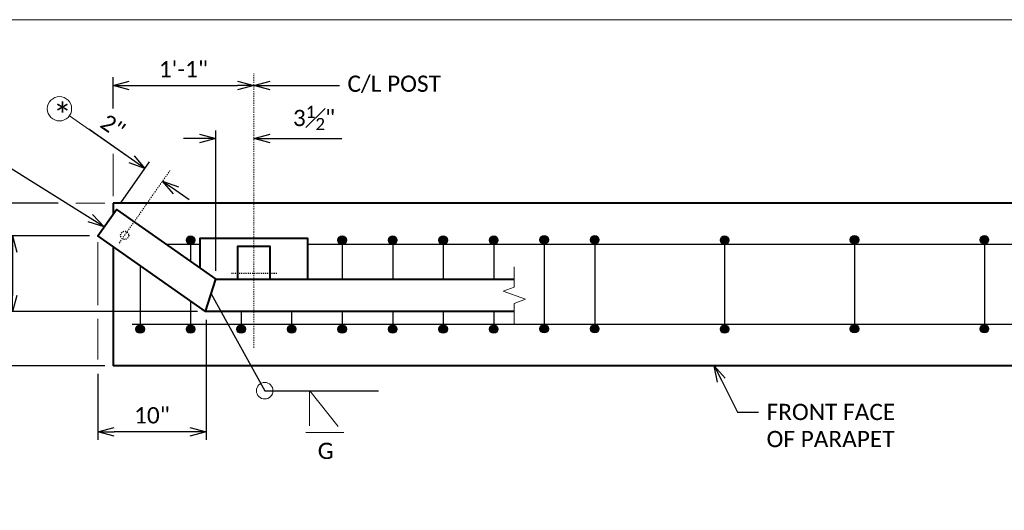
# Model space of a CAD drawing. Extents: x 5346 to 20707, y 13094 to 24070.
# Tile 9 of 14: x 5401 to 5492, y 24024 to 24070. Entities that reach past the tile are written whole.
import ezdxf
from ezdxf import colors
from ezdxf.entities.mleader import LeaderData, LeaderLine
from ezdxf.enums import TextEntityAlignment as Align
from ezdxf.math import Vec2, Vec3

# ---------------------------------------------------------------- set-up
doc = ezdxf.new("R2010")
doc.units = 0
doc.header["$MEASUREMENT"] = 0
doc.linetypes.add('Wisdot2', pattern=[0.125, 0.0625, -0.0625])
doc.linetypes.add('Wisdot4', pattern=[0.28125, 0.125, -0.0625, 0.03125, -0.0625])
for name, color, linetype, lineweight in [('B_ANNO_BREAK', 7, 'Continuous', 18), ('B_ANNO_DIM', 7, 'Continuous', 18), ('B_ANNO_SYMB', 7, 'Continuous', 18), ('B_ANNO_TEXT', 7, 'Continuous', 18), ('B_CNTR', 1, 'Wisdot4', 18), ('B_CONC_PPT', 12, 'Continuous', 40), ('B_DETAIL_HIDDEN', 7, 'Wisdot2', 25), ('B_DETAIL_OBJ', 7, 'Continuous', 40), ('B_REBAR', 5, 'Continuous', 25)]:
    doc.layers.add(name, color=color, linetype=linetype, lineweight=lineweight)
doc.layers.add('B_ANNO_NOPLOT', color=47, linetype='Continuous', lineweight=18, plot=False)
doc.styles.add('Annotative', font='calibri.ttf', dxfattribs={"height": 0.0625})
doc.styles.get("Standard").update_dxf_attribs({"font": 'calibri.ttf'})
doc.dimstyles.new('Annotative', dxfattribs={"dimscale": 0, "dimtxt": 0.0625, "dimasz": 0.0625, "dimexe": 0.03125, "dimexo": 0.03125, "dimgap": 0.03125, "dimtad": 1, "dimdec": 3, "dimzin": 3, "dimdsep": 46, "dimlunit": 4, "dimtxsty": 'Standard', "dimblk": 'OPEN30', "dimcen": 0.03125, "dimaunit": 1, "dimadec": 0, "dimazin": 3, "dimtfac": 0.75, "dimtdec": 3, "dimtofl": 0, "dimtmove": 0, "dimatfit": 3, "dimldrblk": 'OPEN30', "dimfxl": 1, "dimtfill": 1, "dimfrac": 1, "dimtolj": 1, "dimtzin": 0, "dimarcsym": 0})

# ---------------------------------------------------------------- blocks, each defined once
blk = doc.blocks.new('*U110')
at = {"layer": 'B_ANNO_NOPLOT', "flags": 128}
blk.add_lwpolyline([(0, 0), (-1.005828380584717e-07, 252.0000000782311), (323.9276625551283, 252.0000001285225), (323.9276625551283, 238.8551612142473), (377.9999998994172, 238.8551612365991), (377.9999999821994, 40.49960530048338), (316.5707527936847, 40.49960528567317), (316.570752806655, 1.229345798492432e-07)], close=True, dxfattribs=at)
at = {"layer": 'B_ANNO_DIM', "style": 'Annotative'}
for tag, p in [('JTO', (272.848940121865, 214.6930781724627)), ('BAR6', (280.7445513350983, 150.1927506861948)), ('BAR7', (280.7274809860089, 131.085370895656)), ('SPA2', (291.8077540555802, 121.3197255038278)), ('BAR9', (309.4236035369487, 121.3326873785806)), ('BAR10', (316.0582376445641, 121.3286500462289))]:
    blk.add_attdef(tag, p, '', height=1.5, dxfattribs=at)
blk.add_attdef('BAR8', text='', height=1.5, dxfattribs=at).set_placement((302.7779506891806, 131.0174886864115), align=Align.RIGHT)
blk = doc.blocks.new('_Open30')
at = {"color": 0, "linetype": 'ByBlock', "lineweight": -2}
for p, q in [((-1, 0.26794919), (0, 0)), ((0, 0), (-1, -0.26794919)), ((0, 0), (-1, 0))]:
    blk.add_line(p, q, dxfattribs=at)
blk = doc.blocks.new('*D45')
at = {"layer": 'B_ANNO_DIM', "color": 0, "lineweight": -2, "transparency": 16777216}
for p, q in [((5417.836305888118, 24042.08396863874), (5417.836305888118, 24030.98041059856)), ((5407.840305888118, 24037.08096246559), (5407.840305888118, 24030.98041059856)), ((5416.336305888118, 24031.73041059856), (5409.340305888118, 24031.73041059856))]:
    blk.add_line(p, q, dxfattribs=at)
at = {"layer": 'Defpoints', "color": 0, "transparency": 16777216}
for p in [(5417.836305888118, 24042.83396863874), (5407.840305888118, 24037.83096246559), (5407.840305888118, 24031.73041059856)]:
    blk.add_point(p, dxfattribs=at)
at = {"layer": 'B_ANNO_DIM', "color": 0, "lineweight": -2, "transparency": 16777216, "xscale": 1.5, "yscale": 1.5, "zscale": 1.5, "rotation": 180}
blk.add_blockref('_Open30', (5407.840305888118, 24031.73041059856), dxfattribs=at)
at = {"layer": 'B_ANNO_DIM', "color": 0, "lineweight": -2, "transparency": 16777216, "xscale": 1.5, "yscale": 1.5, "zscale": 1.5}
blk.add_blockref('_Open30', (5417.836305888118, 24031.73041059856), dxfattribs=at)
at = {"layer": 'B_ANNO_DIM', "color": 0, "transparency": 16777216, "insert": (5412.838305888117, 24033.24887213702), "char_height": 1.5, "attachment_point": 5, "bg_fill": 3, "box_fill_scale": 1.25, "bg_fill_color": 256, "bg_fill_true_color": 13158600, "bg_fill_transparency": 0}
blk.add_mtext('\\A1;10"', dxfattribs=at)
blk = doc.blocks.new('*D46')
at = {"layer": 'B_ANNO_DIM', "color": 0, "lineweight": -2, "transparency": 16777216}
for p, q in [((5404.18300799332, 24052.83096246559), (5393.405284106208, 24052.83096246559)), ((5394.155284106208, 24051.33096246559), (5394.155284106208, 24039.33096246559)), ((5408.496000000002, 24037.83096246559), (5393.405284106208, 24037.83096246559))]:
    blk.add_line(p, q, dxfattribs=at)
at = {"layer": 'Defpoints', "color": 0, "transparency": 16777216}
for p in [(5404.93300799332, 24052.83096246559), (5394.155284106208, 24037.83096246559), (5409.246000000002, 24037.83096246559)]:
    blk.add_point(p, dxfattribs=at)
at = {"layer": 'B_ANNO_DIM', "color": 0, "lineweight": -2, "transparency": 16777216, "xscale": 1.5, "yscale": 1.5, "zscale": 1.5}
for p, rotation in [((5394.155284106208, 24052.83096246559), 90), ((5394.155284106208, 24037.83096246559), 270)]:
    blk.add_blockref('_Open30', p, dxfattribs=dict(at, rotation=rotation))
at = {"layer": 'B_ANNO_DIM', "color": 0, "transparency": 16777216, "insert": (5392.636822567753, 24045.33096246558), "char_height": 1.5, "attachment_point": 5, "rotation": 90, "bg_fill": 3, "box_fill_scale": 1.25, "bg_fill_color": 256, "bg_fill_true_color": 13158600, "bg_fill_transparency": 0}
blk.add_mtext('\\A1;1\'-0"', dxfattribs=at)
blk = doc.blocks.new('*D47')
at = {"layer": 'B_ANNO_DIM', "color": 0, "lineweight": -2, "transparency": 16777216}
for p, q in [((5407.076257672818, 24049.81385661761), (5399.193346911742, 24049.81385661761)), ((5399.943346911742, 24048.31385661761), (5399.943346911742, 24044.33396863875)), ((5417.04908739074, 24042.83396863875), (5399.193346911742, 24042.83396863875))]:
    blk.add_line(p, q, dxfattribs=at)
at = {"layer": 'Defpoints', "color": 0, "transparency": 16777216}
for p in [(5407.826257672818, 24049.81385661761), (5399.943346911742, 24042.83396863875), (5417.79908739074, 24042.83396863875)]:
    blk.add_point(p, dxfattribs=at)
at = {"layer": 'B_ANNO_DIM', "color": 0, "lineweight": -2, "transparency": 16777216, "xscale": 1.5, "yscale": 1.5, "zscale": 1.5}
for p, rotation in [((5399.943346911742, 24049.81385661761), 90), ((5399.943346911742, 24042.83396863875), 270)]:
    blk.add_blockref('_Open30', p, dxfattribs=dict(at, rotation=rotation))
at = {"layer": 'B_ANNO_DIM', "color": 0, "transparency": 16777216, "insert": (5398.439885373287, 24046.32391262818), "char_height": 1.5, "attachment_point": 5, "rotation": 90, "bg_fill": 3, "box_fill_scale": 1.25, "bg_fill_color": 256, "bg_fill_true_color": 13158600, "bg_fill_transparency": 0}
blk.add_mtext('\\A1;7"', dxfattribs=at)
blk = doc.blocks.new('*D48')
at = {"layer": 'B_ANNO_DIM', "color": 0, "lineweight": -2, "transparency": 16777216}
for p, q in [((5409.246, 24061.57779437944), (5409.246, 24064.46294794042)), ((5410.746, 24063.71294794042), (5420.7456, 24063.71294794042))]:
    blk.add_line(p, q, dxfattribs=at)
at = {"layer": 'Defpoints', "color": 0, "transparency": 16777216}
for p in [(5422.2456, 24063.71294794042), (5422.2456, 24063.71294794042), (5409.246, 24060.82779437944)]:
    blk.add_point(p, dxfattribs=at)
at = {"layer": 'B_ANNO_DIM', "color": 0, "lineweight": -2, "transparency": 16777216, "xscale": 1.5, "yscale": 1.5, "zscale": 1.5, "rotation": 180}
blk.add_blockref('_Open30', (5409.246, 24063.71294794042), dxfattribs=at)
at = {"layer": 'B_ANNO_DIM', "color": 0, "lineweight": -2, "transparency": 16777216, "xscale": 1.5, "yscale": 1.5, "zscale": 1.5}
blk.add_blockref('_Open30', (5422.2456, 24063.71294794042), dxfattribs=at)
at = {"layer": 'B_ANNO_DIM', "color": 0, "transparency": 16777216, "insert": (5415.745800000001, 24065.21467870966), "char_height": 1.5, "attachment_point": 5, "bg_fill": 3, "box_fill_scale": 1.25, "bg_fill_color": 256, "bg_fill_true_color": 13158600, "bg_fill_transparency": 0}
blk.add_mtext('\\A1;1\'-1"', dxfattribs=at)
blk = doc.blocks.new('*D49')
at = {"layer": 'B_ANNO_DIM', "color": 0, "lineweight": -2, "transparency": 16777216}
for p, q in [((5418.745596, 24046.5871498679), (5418.745596, 24059.56606021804)), ((5417.245596, 24058.81606021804), (5415.745596, 24058.81606021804)), ((5423.7456, 24058.81606021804), (5430.381946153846, 24058.81606021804))]:
    blk.add_line(p, q, dxfattribs=at)
at = {"layer": 'Defpoints', "color": 0, "transparency": 16777216}
for p in [(5422.2456, 24058.81606021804), (5422.2456, 24058.81606021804), (5418.745596, 24045.8371498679)]:
    blk.add_point(p, dxfattribs=at)
at = {"layer": 'B_ANNO_DIM', "color": 0, "lineweight": -2, "transparency": 16777216, "xscale": 1.5, "yscale": 1.5, "zscale": 1.5}
blk.add_blockref('_Open30', (5418.745596, 24058.81606021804), dxfattribs=at)
at = {"layer": 'B_ANNO_DIM', "color": 0, "lineweight": -2, "transparency": 16777216, "xscale": 1.5, "yscale": 1.5, "zscale": 1.5, "rotation": 180}
blk.add_blockref('_Open30', (5422.2456, 24058.81606021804), dxfattribs=at)
at = {"layer": 'B_ANNO_DIM', "color": 0, "transparency": 16777216, "insert": (5427.813773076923, 24060.70894483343), "char_height": 1.5, "attachment_point": 5, "bg_fill": 3, "box_fill_scale": 1.25, "bg_fill_color": 256, "bg_fill_true_color": 13158600, "bg_fill_transparency": 0}
blk.add_mtext('\\A1;3{\\H0.75x;\\S1#2;}"', dxfattribs=at)
blk = doc.blocks.new('*D50')
at = {"layer": 'B_ANNO_DIM', "color": 0, "lineweight": -2, "transparency": 16777216}
for p, q in [((5410.954558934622, 24056.8995234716), (5406.993683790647, 24059.67170203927)), ((5409.978326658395, 24052.88872223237), (5412.613521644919, 24056.6538759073)), ((5415.05429526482, 24054.03015729), (5416.283206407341, 24053.17005415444))]:
    blk.add_line(p, q, dxfattribs=at)
at = {"layer": 'Defpoints', "color": 0, "transparency": 16777216}
for p in [(5412.183470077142, 24056.03942033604), (5413.825384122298, 24054.89026042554), (5409.54827509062, 24052.27426666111)]:
    blk.add_point(p, dxfattribs=at)
at = {"layer": 'B_ANNO_DIM', "color": 0, "lineweight": -2, "transparency": 16777216, "xscale": 1.5, "yscale": 1.5, "zscale": 1.5}
for p, rotation in [((5412.183470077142, 24056.03942033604), 325.012193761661), ((5413.8253841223, 24054.89026042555), 145.0121937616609)]:
    blk.add_blockref('_Open30', p, dxfattribs=dict(at, rotation=rotation))
at = {"layer": 'B_ANNO_DIM', "color": 0, "transparency": 16777216, "insert": (5409.224069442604, 24059.95072002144), "char_height": 1.5, "attachment_point": 5, "rotation": 325.01219376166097}
blk.add_mtext('\\A1;2"', dxfattribs=at)
blk = doc.blocks.new('AnonymousCell57')
at = {"layer": 'B_REBAR'}
h = blk.add_hatch(color=256, dxfattribs=at)
edge = h.paths.add_edge_path()
edge.add_arc((0, 4.109375), 0.390625, 0, 360)
h = blk.add_hatch(color=256, dxfattribs=at)
edge = h.paths.add_edge_path()
edge.add_arc((0, -4.109374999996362), 0.390625, 0, 360)
blk.add_line((0, 4.5), (0, -4.5), dxfattribs=at)
for centre in [(0, 4.109375), (0, -4.109374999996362)]:
    blk.add_circle(centre, 0.390625, dxfattribs=at)
blk = doc.blocks.new('INS_RAILCOMB3T_BASE')
at = {"layer": 'B_REBAR'}
h = blk.add_hatch(color=256, dxfattribs=at)
edge = h.paths.add_edge_path()
edge.add_arc((70.1704194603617, 231.6579427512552), 0.390625, 0, 360)
h = blk.add_hatch(color=256, dxfattribs=at)
edge = h.paths.add_edge_path()
edge.add_arc((84.17041946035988, 231.6579427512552), 0.390625, 0, 360)
h = blk.add_hatch(color=256, dxfattribs=at)
edge = h.paths.add_edge_path()
edge.add_arc((88.83708612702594, 231.6579427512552), 0.390625, 0, 360)
h = blk.add_hatch(color=256, dxfattribs=at)
edge = h.paths.add_edge_path()
edge.add_arc((93.503752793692, 231.6579427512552), 0.390625, 0, 360)
h = blk.add_hatch(color=256, dxfattribs=at)
edge = h.paths.add_edge_path()
edge.add_arc((98.17041946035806, 231.6579427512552), 0.390625, 0, 360)
h = blk.add_hatch(color=256, dxfattribs=at)
edge = h.paths.add_edge_path()
edge.add_arc((65.503752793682, 223.4391927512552), 0.390625, 0, 360)
h = blk.add_hatch(color=256, dxfattribs=at)
edge = h.paths.add_edge_path()
edge.add_arc((70.17041946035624, 223.4391927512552), 0.390625, 0, 360)
h = blk.add_hatch(color=256, dxfattribs=at)
edge = h.paths.add_edge_path()
edge.add_arc((74.8370861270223, 223.4391927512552), 0.390625, 0, 360)
h = blk.add_hatch(color=256, dxfattribs=at)
edge = h.paths.add_edge_path()
edge.add_arc((79.50375279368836, 223.4391927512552), 0.390625, 0, 360)
h = blk.add_hatch(color=256, dxfattribs=at)
edge = h.paths.add_edge_path()
edge.add_arc((84.17041946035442, 223.4391927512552), 0.390625, 0, 360)
h = blk.add_hatch(color=256, dxfattribs=at)
edge = h.paths.add_edge_path()
edge.add_arc((88.83708612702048, 223.4391927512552), 0.390625, 0, 360)
h = blk.add_hatch(color=256, dxfattribs=at)
edge = h.paths.add_edge_path()
edge.add_arc((93.50375279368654, 223.4391927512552), 0.390625, 0, 360)
h = blk.add_hatch(color=256, dxfattribs=at)
edge = h.paths.add_edge_path()
edge.add_arc((98.1704194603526, 223.4391927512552), 0.390625, 0, 360)
at = {"layer": 'B_ANNO_BREAK', "flags": 128}
blk.add_lwpolyline([(100.0729108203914, 223.8882139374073), (100.0729108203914, 225.8099909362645), (101.1038591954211, 226.1852254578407), (99.04196244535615, 226.9356945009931), (100.0729108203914, 227.3109290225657), (100.0729108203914, 229.1734433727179)], dxfattribs=at)
at = {"layer": 'B_ANNO_DIM'}
for p, q in [((63.00375279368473, 235.7144336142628), (63.00375279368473, 239.6267200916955)), ((81.15500426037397, 217.7467425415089, 8.141184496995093), (81.15500426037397, 214.4893418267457, 8.141184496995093)), ((83.79065153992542, 214.4533193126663, 8.141184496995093), (81.17301551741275, 217.7313680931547, 8.141184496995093)), ((80.81279037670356, 213.8889665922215, 8.141184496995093), (84.3189817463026, 213.8889665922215, 8.141184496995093))]:
    blk.add_line(p, q, dxfattribs=at)
blk.add_circle((77.01456338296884, 217.7467425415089, 8.141184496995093), 0.7644368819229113, dxfattribs=at)
at = {"layer": 'B_ANNO_NOPLOT', "flags": 128}
blk.add_lwpolyline([(0, 0), (-1.005828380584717e-07, 252.0000000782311), (323.9276625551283, 252.0000001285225), (323.9276625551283, 238.8551612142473), (377.9999998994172, 238.8551612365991), (377.9999999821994, 40.49960530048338), (316.5707527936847, 40.49960528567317), (316.570752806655, 1.229345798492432e-07)], close=True, dxfattribs=at)
at = {"layer": 'B_ANNO_SYMB'}
blk.add_circle((58.05368406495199, 243.7774384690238), 1.124249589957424, dxfattribs=at)
at = {"layer": 'B_CNTR'}
for p, q in [((76.00335279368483, 221.7118475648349), (76.00335279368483, 247.0331867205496)), ((63.57270191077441, 231.3777758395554), (68.25161868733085, 238.0629891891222))]:
    blk.add_line(p, q, dxfattribs=at)
at = {"layer": 'B_CONC_PPT'}
for p, q in [((266.2537527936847, 235.0485677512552), (63.00375279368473, 235.0485677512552)), ((63.00375279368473, 235.0485677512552), (63.00375279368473, 234.0599827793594)), ((63.00375279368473, 231.0377978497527), (63.00375279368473, 220.0485677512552)), ((266.2537527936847, 220.0485677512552), (63.00375279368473, 220.0485677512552))]:
    blk.add_line(p, q, dxfattribs=at)
at = {"layer": 'B_DETAIL_HIDDEN'}
blk.add_line((78.14044079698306, 228.5627786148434), (73.91559523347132, 228.5627786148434), dxfattribs=at)
at = {"layer": 'B_DETAIL_HIDDEN', "ltscale": 0.25}
blk.add_circle((64.07691857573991, 232.0943473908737), 0.375, dxfattribs=at)
at = {"layer": 'B_DETAIL_OBJ'}
blk.add_line((71.55684018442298, 225.0515739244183), (72.50334879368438, 228.054755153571), dxfattribs=at)
at = {"layer": 'B_DETAIL_OBJ', "flags": 128}
for points in [[(100.0729108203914, 225.0515739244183), (71.55684018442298, 225.0515739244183), (61.58401046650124, 232.0314619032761), (63.30602788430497, 234.4918719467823), (72.50789411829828, 228.0515739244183), (100.0729108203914, 228.0515739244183)], [(81.00582289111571, 228.0547551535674), (81.00582289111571, 231.8104221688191), (71.00582289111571, 231.8104221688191), (71.00582289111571, 229.1289080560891)], [(77.50335279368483, 228.0547551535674), (77.50335279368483, 231.0547551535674), (74.50335279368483, 231.0547551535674), (74.50335279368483, 228.0547551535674)]]:
    blk.add_lwpolyline(points, dxfattribs=at)
at = {"layer": 'B_REBAR'}
for p, q in [((70.17041946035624, 232.0485677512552), (70.17041946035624, 229.6875500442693)), ((84.17041946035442, 232.0485677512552), (84.17041946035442, 228.0515739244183)), ((88.83708612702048, 232.0485677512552), (88.83708612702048, 228.0515739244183)), ((93.50375279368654, 232.0485677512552), (93.50375279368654, 228.0515739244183)), ((98.1704194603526, 232.0485677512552), (98.1704194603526, 228.0515739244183)), ((71.00582289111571, 231.2470647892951), (67.94219243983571, 231.2470647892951)), ((265.0037527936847, 231.2470647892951), (81.00582289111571, 231.2470647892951)), ((65.50375279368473, 229.2880718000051), (65.50375279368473, 223.0485677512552)), ((70.17041946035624, 226.021916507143), (70.17041946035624, 223.0485677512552)), ((74.8370861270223, 225.0515739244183), (74.8370861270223, 223.0485677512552)), ((79.50375279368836, 225.0515739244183), (79.50375279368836, 223.0485677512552)), ((84.17041946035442, 225.0515739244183), (84.17041946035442, 223.0485677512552)), ((88.83708612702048, 225.0515739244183), (88.83708612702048, 223.0485677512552)), ((93.50375279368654, 225.0515739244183), (93.50375279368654, 223.0485677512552)), ((98.1704194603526, 225.0515739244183), (98.1704194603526, 223.0485677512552)), ((265.0037527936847, 223.8471039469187), (64.75693497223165, 223.8471039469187))]:
    blk.add_line(p, q, dxfattribs=at)
for centre in [(70.1704194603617, 231.6579427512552), (84.17041946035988, 231.6579427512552), (88.83708612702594, 231.6579427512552), (93.503752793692, 231.6579427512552), (98.17041946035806, 231.6579427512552), (65.503752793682, 223.4391927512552), (70.17041946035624, 223.4391927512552), (74.8370861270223, 223.4391927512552), (79.50375279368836, 223.4391927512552), (84.17041946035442, 223.4391927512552), (88.83708612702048, 223.4391927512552), (93.50375279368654, 223.4391927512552), (98.1704194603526, 223.4391927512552)]:
    blk.add_circle(centre, 0.390625, dxfattribs=at)
for p in [(102.8370861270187, 227.57561407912), (107.5037527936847, 227.57561407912), (119.5037527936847, 227.5485677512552), (131.5037527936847, 227.57561407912), (143.5037527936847, 227.57561407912)]:
    blk.add_blockref('AnonymousCell57', p)
at = {"layer": 'B_ANNO_DIM', "style": 'Annotative'}
for tag, p in [('SHT', (195.6155375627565, 204.5169053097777)), ('BAR15', (345.6115918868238, 131.0624470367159)), ('SPA3', (173.5596540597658, 121.2896680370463)), ('DIM1', (189.749927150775, 121.3361886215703)), ('BAR12', (20.48248101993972, 59.95043916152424)), ('BAR13', (20.50314153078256, 55.44165593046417)), ('BAR14', (20.50775280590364, 28.90893566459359))]:
    blk.add_attdef(tag, p, '', height=1.5, dxfattribs=at)
at = {"layer": 'B_ANNO_TEXT', "insert": (57.44985038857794, 244.2281234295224), "char_height": 2.250001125, "width": 178.7647335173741, "attachment_point": 1, "line_spacing_factor": 0.99999950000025, "style": 'Annotative'}
blk.add_mtext('\\A1;*', dxfattribs=at)
at = {"layer": 'B_ANNO_TEXT', "insert": (81.90916238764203, 212.9424553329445, 8.141184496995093), "char_height": 1.50000075, "attachment_point": 1, "line_spacing_factor": 0.99999950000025, "style": 'Annotative'}
blk.add_mtext_dynamic_manual_height_columns('\\A1;G', width=13.72326779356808, gutter_width=7.5, heights=[0], dxfattribs=at)
at = {"layer": 'B_ANNO_DIM'}
blk.add_leader([(72.0690544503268, 226.6767807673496, 8.141184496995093), (77.01456338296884, 217.7467425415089, 8.141184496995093), (87.53115207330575, 217.7467425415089, 8.141184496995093)], dimstyle='Annotative', override={"dimscale": 0, "dimgap": 0.03125, "dimtad": 0}, dxfattribs=at)
ml = blk.add_multileader_mtext('Standard', dxfattribs=at)
ml.set_content('\\A1;FRONT FACE\\POF PARAPET', color=256)
ml.set_leader_properties()
ml.set_arrow_properties(name='OPEN30')
ml.build(insert=Vec2(0, 0))
ml.multileader.update_dxf_attribs({"text_right_attachment_type": 3, "dogleg_length": 0.0625, "arrow_head_size": 1.5, "scale": 24})
ctx = ml.context
ctx.base_point, ctx.scale, ctx.char_height, ctx.arrow_head_size, ctx.landing_gap_size, ctx.plane_origin = Vec3(122.632718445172, 215.7745486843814), 24, 1.5, 1.5, 0.75, Vec3(119.3116981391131, 220.2585140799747)
ctx.right_attachment = 3
notes = []
notes.append((ctx, [(0, (1, 1, 0), (121.132718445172, 215.7745486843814), (1, 0), 1.5, [(0, [(118.5322115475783, 220.0485677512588), (120.6908638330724, 215.7745486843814), (120.8917046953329, 215.7745486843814)], 0, [])])]))
ctx.mtext.insert, ctx.mtext.flow_direction = Vec3(123.382718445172, 216.5355102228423), 5
for ctx, leaders in notes:
    for number, flags, end, landing, length, lines in leaders:
        leader = LeaderData()
        leader.index, (leader.has_last_leader_line, leader.has_dogleg_vector, leader.attachment_direction) = number, flags
        leader.last_leader_point, leader.dogleg_vector, leader.dogleg_length = Vec3(end), Vec3(landing), length
        for number, points, colour, breaks in lines:
            line = LeaderLine()
            line.index, line.vertices, line.color, line.breaks = number, Vec3.list(points), colors.encode_raw_color(colour), breaks
            leader.lines.append(line)
        ctx.leaders.append(leader)
for base, p1, p2, picture, middle in [((76.00335279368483, 245.9305532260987), (63.00375279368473, 243.0453996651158), (76.00335279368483, 245.9305532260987), '*D48', (69.50355279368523, 247.4322839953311)), ((61.59805868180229, 213.9480158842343), (71.59405868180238, 225.0515739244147), (61.59805868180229, 220.0485677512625), '*D45', (66.59605868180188, 215.4664774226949))]:
    dim = blk.add_linear_dim(base=base, p1=p1, p2=p2, dimstyle='Annotative', dxfattribs=at)
    dim.commit()
    dim.dimension.update_dxf_attribs({"geometry": picture, "text_midpoint": middle, "insert": (-5346.242247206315, -23817.78239471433)})
blk.add_line((65.9412228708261, 238.2570256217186), (58.97475263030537, 243.1327914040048), dxfattribs=at)
dim = blk.add_linear_dim(base=(47.91303689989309, 220.0485677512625), p1=(58.69076078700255, 235.0485677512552), p2=(63.00375279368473, 220.0485677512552), angle=90, text='1\'-0"', dimstyle='Annotative', dxfattribs=at)
dim.commit()
dim.dimension.update_dxf_attribs({"geometry": '*D46', "text_midpoint": (46.394575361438, 227.5485677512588), "insert": (-5346.242247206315, -23817.78239471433)})
ml = blk.add_multileader_mtext('Standard', dxfattribs=at)
ml.set_content('C/L POST', color=256)
ml.set_leader_properties()
ml.set_arrow_properties(name='OPEN30')
ml.build(insert=Vec2(0, 0))
ml.multileader.update_dxf_attribs({"text_right_attachment_type": 3, "dogleg_length": 0.0625, "arrow_head_size": 1.5, "scale": 24})
ctx = ml.context
ctx.base_point, ctx.scale, ctx.char_height, ctx.arrow_head_size, ctx.landing_gap_size, ctx.plane_origin = Vec3(83.91207778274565, 245.9305532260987), 24, 1.5, 1.5, 0.75, Vec3(76.00335279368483, 245.9305532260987)
ctx.right_attachment = 3
notes = []
notes.append((ctx, [(0, (1, 1, 0), (82.41207778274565, 245.9305532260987), (1, 0), 1.5, [(0, [(76.00335279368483, 245.9305532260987), (81.88373987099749, 245.9305532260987), (82.18966521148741, 245.9305532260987)], 0, [])])]))
ctx.mtext.insert, ctx.mtext.flow_direction = Vec3(84.66207778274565, 246.8426686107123), 5
for ctx, leaders in notes:
    for number, flags, end, landing, length, lines in leaders:
        leader = LeaderData()
        leader.index, (leader.has_last_leader_line, leader.has_dogleg_vector, leader.attachment_direction) = number, flags
        leader.last_leader_point, leader.dogleg_vector, leader.dogleg_length = Vec3(end), Vec3(landing), length
        for number, points, colour, breaks in lines:
            line = LeaderLine()
            line.index, line.vertices, line.color, line.breaks = number, Vec3.list(points), colors.encode_raw_color(colour), breaks
            leader.lines.append(line)
        ctx.leaders.append(leader)
for p, q in [((62.23289529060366, 235.0485677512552), (59.5533904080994, 235.0485677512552)), ((61.58401046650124, 224.3882134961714), (61.58401046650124, 220.6354002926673))]:
    blk.add_line(p, q, dxfattribs=at)
dim = blk.add_linear_dim(base=(53.70109970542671, 225.0515739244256), p1=(61.58401046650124, 232.0314619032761), p2=(71.55684018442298, 225.0515739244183), angle=90, dimstyle='Annotative', dxfattribs=at)
dim.commit()
dim.dimension.update_dxf_attribs({"geometry": '*D47', "text_midpoint": (52.19763816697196, 228.5415179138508), "insert": (-5346.242247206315, -23817.78239471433)})
blk.add_line((61.58401046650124, 231.4689223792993), (61.58401046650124, 225.658371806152), dxfattribs=at)
dim = blk.add_linear_dim(base=(76.00335279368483, 241.0336655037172), p1=(72.50334879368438, 228.054755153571), p2=(76.00335279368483, 241.0336655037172), dimstyle='Annotative', dxfattribs=at)
dim.commit()
dim.dimension.update_dxf_attribs({"geometry": '*D49', "text_midpoint": (81.57152587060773, 242.9265501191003), "insert": (-5346.242247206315, -23817.78239471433)})
ml = blk.add_multileader_mtext('Standard', dxfattribs=at)
ml.set_content('\\A1;CLOSURE ENDS ON\\PSTEEL RAILING SHALL\\PBE {\\H0.7x;\\S3#16;}" PLATE. WELD \\PAND GRIND SMOOTH', color=256)
ml.set_leader_properties()
ml.set_arrow_properties(name='OPEN30')
ml.build(insert=Vec2(0, 0))
ml.multileader.update_dxf_attribs({"text_right_attachment_type": 3, "dogleg_length": 0.0625, "arrow_head_size": 1.5, "scale": 24})
ctx = ml.context
ctx.base_point, ctx.scale, ctx.char_height, ctx.arrow_head_size, ctx.landing_gap_size, ctx.plane_origin = Vec3(27.08859346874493, 247.4058431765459), 24, 1.5, 1.5, 0.75, Vec3(62.17523197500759, 232.8761962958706)
ctx.right_attachment = 3
notes = []
notes.append((ctx, [(0, (1, 1, 0), (50.47243962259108, 239.7099585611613), (-1, 0), 1.5, [(0, [(62.17523197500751, 232.8761962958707), (51.21391702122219, 239.7099585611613), (50.98184629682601, 239.7099585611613)], 0, [])])]))
ctx.mtext.insert, ctx.mtext.flow_direction = Vec3(27.83859346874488, 248.1668047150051), 5
for ctx, leaders in notes:
    for number, flags, end, landing, length, lines in leaders:
        leader = LeaderData()
        leader.index, (leader.has_last_leader_line, leader.has_dogleg_vector, leader.attachment_direction) = number, flags
        leader.last_leader_point, leader.dogleg_vector, leader.dogleg_length = Vec3(end), Vec3(landing), length
        for number, points, colour, breaks in lines:
            line = LeaderLine()
            line.index, line.vertices, line.color, line.breaks = number, Vec3.list(points), colors.encode_raw_color(colour), breaks
            leader.lines.append(line)
        ctx.leaders.append(leader)
dim = blk.add_linear_dim(base=(65.941222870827, 238.2570256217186), p1=(67.58313691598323, 237.1078657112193), p2=(63.30602788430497, 234.4918719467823), angle=145.0121937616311, dimstyle='Annotative', override={"dimtfill": 0}, dxfattribs=at)
dim.commit()
dim.dimension.update_dxf_attribs({"geometry": '*D50', "text_midpoint": (62.11741858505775, 240.9332696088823), "dimtype": 128, "insert": (-5346.242247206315, -23817.78239471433)})

msp = doc.modelspace()

# ---------------------------------------------------------------- block references
msp.add_blockref('*U110', (5346.242247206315, 23817.78239471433))

# ---------------------------------------------------------------- next in the draw order: block references
msp.add_blockref('INS_RAILCOMB3T_BASE', (5346.242247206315, 23817.78239471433))

doc.saveas('drawing.dxf')
